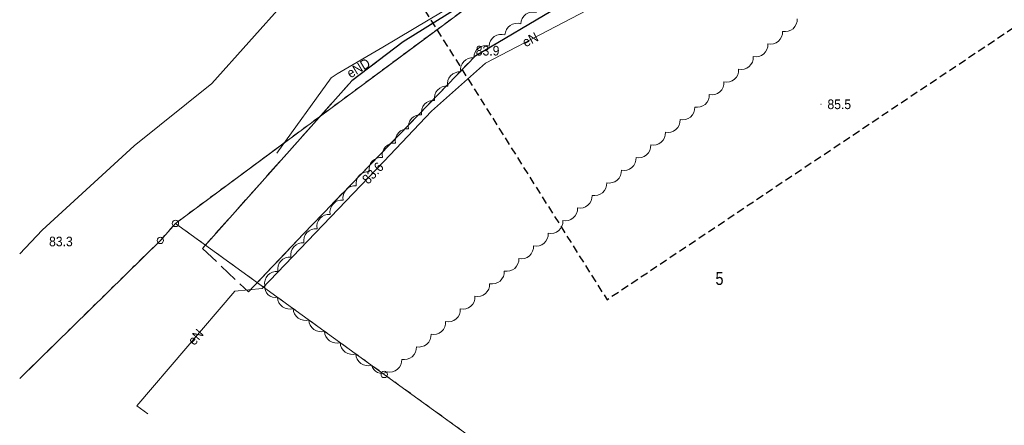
# Model space of a CAD drawing. Header units: metres. Extents: x 6540907 to 6541833, y 5893434 to 5894895.
# Tile 71 of 256: x 6540907 to 6540983, y 5894095 to 5894126. Entities that reach past the tile are written whole.
import ezdxf
from ezdxf.enums import TextEntityAlignment as Align

# ---------------------------------------------------------------- set-up
doc = ezdxf.new("R2010")
doc.units = ezdxf.units.M
doc.header["$MEASUREMENT"] = 0
for name, pattern in [('1.5_0.5', [2, 1.5, -0.5]), ('2', [0.9, 0.6, -0.3]), ('219-500', [0, 0]), ('egug-500', [1, 0.5, -0.5])]:
    doc.linetypes.add(name, pattern=pattern)
doc.layers.get('0').update_dxf_attribs({"color": 2, "linetype": 'CONTINUOUS', "lineweight": 5})
for name, color, linetype, lineweight in [('202-punkt graniczny', 251, 'CONTINUOUS', 9), ('211-numer działki ewidencyjnej', 156, 'CONTINUOUS', 9), ('218-kontur użytku gruntowego', 251, 'CONTINUOUS', 9), ('219-działka ewidencyjna', 152, 'CONTINUOUS', 18), ('jezdnia', 251, 'CONTINUOUS', 9), ('krawężnik', 251, 'CONTINUOUS', 9), ('pikieta naturalna', 251, 'CONTINUOUS', 9), ('pikieta naturalna-Atr2', 251, 'CONTINUOUS', 9), ('przewód elektroenergetyczny podziemny', 251, 'CONTINUOUS', 9), ('przewód elektroenergetyczny podziemny-Atr1', 251, 'CONTINUOUS', 9), ('rzędna', 251, 'CONTINUOUS', 9), ('rzędna-Atr2', 251, 'CONTINUOUS', 9), ('woda stojąca', 251, 'CONTINUOUS', 9), ('Zakres', 252, 'CONTINUOUS', 15)]:
    doc.layers.add(name, color=color, linetype=linetype, lineweight=lineweight)
doc.layers.add('z_i_masywy_grupy', color=7, linetype='CONTINUOUS', lineweight=13, true_color=0x7f926c)
doc.styles.get("Standard").update_dxf_attribs({"font": 'Arial', "width": 0.75})

# ---------------------------------------------------------------- blocks, each defined once
blk = doc.blocks.new('202')
at = {"color": 0, "linetype": 'Continuous', "lineweight": 0}
blk.add_circle((0, 0), 0.25, dxfattribs=at)
blk = doc.blocks.new('PW01')
at = {"linetype": 'Continuous', "lineweight": 13}
h = blk.add_hatch(color=0, dxfattribs=at)
edge = h.paths.add_edge_path()
edge.add_arc((0, 0), 0.045, 0, 360)

msp = doc.modelspace()

# ---------------------------------------------------------------- linework, layer by layer
at = {"layer": '218-kontur użytku gruntowego', "linetype": 'egug-500', "lineweight": 18, "flags": 128}
for points in [[(6540986.55, 5894160.228), (6540919.14, 5894110.278)], [(6540919.14, 5894110.278), (6540986.55, 5894160.228)], [(6540917.97, 5894108.958), (6540919.14, 5894110.278)], [(6540919.14, 5894110.278), (6540935.34, 5894098.558)], [(6540907.06, 5894098.238), (6540917.97, 5894108.958)], [(6540935.34, 5894098.558), (6540968.75, 5894074.378)]]:
    msp.add_lwpolyline(points, dxfattribs=at)
at = {"layer": '219-działka ewidencyjna', "linetype": '219-500', "lineweight": 18, "flags": 128}
for points in [[(6540986.55, 5894160.228), (6540919.14, 5894110.278)], [(6540919.14, 5894110.278), (6540917.97, 5894108.958)], [(6540919.14, 5894110.278), (6540935.34, 5894098.558)], [(6540917.97, 5894108.958), (6540907.06, 5894098.238)], [(6540968.75, 5894074.378), (6540935.34, 5894098.558)]]:
    msp.add_lwpolyline(points, dxfattribs=at)
at = {"layer": 'jezdnia', "linetype": '1.5_0.5', "lineweight": 18, "flags": 128}
msp.add_lwpolyline([(6540921.23, 5894108.338), (6540924.81, 5894104.958), (6540929.08, 5894109.478), (6540942.44, 5894123.308), (6540948.83, 5894127.078), (6540957.35, 5894132.048), (6540959.24, 5894133.098), (6540967.4, 5894137.838), (6540969.59, 5894139.138), (6540972.14, 5894140.538), (6540973.93, 5894141.538), (6540977.19, 5894143.428), (6540983.03, 5894147.318), (6540987.16, 5894150.868), (6540988.5, 5894152.208), (6540993.97, 5894157.658), (6540998.31, 5894162.568), (6541001.31, 5894166.758), (6541002.44, 5894168.378), (6541003.89, 5894170.388), (6541005.24, 5894171.608), (6541007.68, 5894172.528), (6541010.72, 5894172.898), (6541014.25, 5894172.258), (6541018.77, 5894170.458), (6541020.68, 5894172.438), (6541015.79, 5894177.148), (6541014.35, 5894179.378), (6541014.44, 5894181.898), (6541015.79, 5894183.468), (6541031.2, 5894193.128), (6541029.11, 5894195.978), (6541014.27, 5894187.548), (6541013.09, 5894187.658), (6541012.73, 5894188.688), (6541014.9, 5894195.438), (6541015.56, 5894197.168), (6541016.28, 5894198.878), (6541018.17, 5894202.358), (6541014.81, 5894204.068), (6541010.45, 5894193.678), (6541005.96, 5894182.498), (6541002.87, 5894176.248), (6540997.93, 5894168.668), (6540994.91, 5894164.648), (6540988.4, 5894157.578), (6540982.23, 5894151.808), (6540975.63, 5894147.188), (6540966.12, 5894141.668), (6540958.27, 5894137.338), (6540948.75, 5894131.828), (6540936.8, 5894124.378), (6540932.82, 5894121.338)], close=True, dxfattribs=at)
at = {"layer": 'krawężnik', "linetype": 'Continuous', "lineweight": 25, "flags": 128}
for points in [[(6540924.81, 5894104.958), (6540929.08, 5894109.478), (6540942.44, 5894123.308), (6540948.83, 5894127.078), (6540957.35, 5894132.048), (6540959.24, 5894133.098), (6540967.4, 5894137.838), (6540969.59, 5894139.138), (6540972.14, 5894140.538), (6540973.93, 5894141.538), (6540977.19, 5894143.428), (6540983.03, 5894147.318), (6540987.16, 5894150.868), (6540988.5, 5894152.208), (6540993.97, 5894157.658), (6540998.31, 5894162.568), (6541001.31, 5894166.758), (6541002.44, 5894168.378), (6541003.89, 5894170.388), (6541005.24, 5894171.608), (6541007.68, 5894172.528), (6541010.72, 5894172.898), (6541014.25, 5894172.258), (6541018.77, 5894170.458)], [(6540948.75, 5894131.828), (6540936.8, 5894124.378), (6540932.82, 5894121.338), (6540921.23, 5894108.338)]]:
    msp.add_lwpolyline(points, dxfattribs=at)
at = {"layer": 'przewód elektroenergetyczny podziemny', "linetype": 'Continuous', "lineweight": 18, "flags": 128}
for points in [[(6540927.02, 5894115.738), (6540931.21, 5894121.578), (6540931.69, 5894121.878), (6540935.23, 5894123.948), (6540949.3, 5894132.378)], [(6540916.99, 5894095.508), (6540916.14, 5894096.118), (6540923.76, 5894105.018), (6540925.86, 5894105.218), (6540935.31, 5894115.078), (6540939.01, 5894118.978), (6540943.19, 5894122.728), (6540954.1, 5894128.438), (6540953.59, 5894129.358)]]:
    msp.add_lwpolyline(points, dxfattribs=at)
at = {"layer": 'woda stojąca', "linetype": 'Continuous', "lineweight": 18, "flags": 128}
msp.add_lwpolyline([(6540907.06, 5894107.925), (6540908.8, 5894109.748), (6540915.93, 5894116.298), (6540921.96, 5894121.128), (6540933.44, 5894133.998), (6540944.84, 5894142.188), (6540956.32, 5894151.188), (6540968.69, 5894161.598), (6540976.33, 5894167.588), (6540989.91, 5894183.128), (6540994.84, 5894190.958), (6541002.18, 5894205.438), (6541014.56, 5894211.938), (6541020.38, 5894215.608), (6541022.69, 5894220.518), (6541025.77, 5894221.548), (6541033.93, 5894226.228), (6541046.31, 5894234.428), (6541063.19, 5894246.088), (6541068.21, 5894250.668)], dxfattribs=at)
at = {"layer": 'z_i_masywy_grupy', "linetype": 'Continuous'}
msp.add_lwpolyline([(6540947.157, 5894126.636, 0.5), (6540945.931, 5894125.771, 0.5), (6540944.706, 5894124.906, 0.5), (6540943.48, 5894124.042, 0.5), (6540942.287, 5894123.14, 0.5), (6540941.273, 5894122.034, 0.5), (6540940.26, 5894120.928, 0.5), (6540939.247, 5894119.822, 0.5), (6540938.233, 5894118.716, 0.5), (6540937.22, 5894117.61, 0.5), (6540936.207, 5894116.505, 0.5), (6540935.193, 5894115.399, 0.5), (6540934.18, 5894114.293, 0.5), (6540933.167, 5894113.187, 0.5), (6540932.153, 5894112.081, 0.5), (6540931.14, 5894110.975, 0.5), (6540930.127, 5894109.869, 0.5), (6540929.113, 5894108.763, 0.5), (6540928.1, 5894107.657, 0.5), (6540927.087, 5894106.551, 0.5), (6540926.073, 5894105.445, 0.5), (6540927.066, 5894104.543, 0.5), (6540928.282, 5894103.664, 0.5), (6540929.497, 5894102.785, 0.5), (6540930.712, 5894101.905, 0.5), (6540931.928, 5894101.026, 0.5), (6540933.143, 5894100.147, 0.5), (6540934.358, 5894099.268, 0.5), (6540935.558, 5894098.746, 0.5), (6540936.695, 5894099.725, 0.5), (6540937.831, 5894100.704, 0.5), (6540938.967, 5894101.683, 0.5), (6540940.103, 5894102.663, 0.5), (6540941.24, 5894103.642, 0.5), (6540942.376, 5894104.621, 0.5), (6540943.512, 5894105.6, 0.5), (6540944.648, 5894106.58, 0.5), (6540945.785, 5894107.559, 0.5), (6540946.921, 5894108.538, 0.5), (6540948.057, 5894109.517, 0.5), (6540949.194, 5894110.497, 0.5), (6540950.33, 5894111.476, 0.5), (6540951.466, 5894112.455, 0.5), (6540952.602, 5894113.434, 0.5), (6540953.739, 5894114.413, 0.5), (6540954.875, 5894115.393, 0.5), (6540956.011, 5894116.372, 0.5), (6540957.147, 5894117.351, 0.5), (6540958.284, 5894118.33, 0.5), (6540959.42, 5894119.31, 0.5), (6540960.556, 5894120.289, 0.5), (6540961.692, 5894121.268, 0.5), (6540962.829, 5894122.247, 0.5), (6540963.965, 5894123.227, 0.5), (6540965.101, 5894124.206, 0.5), (6540966.238, 5894125.185, 0.5), (6540967.374, 5894126.164, 0.5)], format="xyb", dxfattribs=at)
at = {"layer": 'Zakres', "linetype": '2', "lineweight": 25, "flags": 128}
msp.add_lwpolyline([(6540930.81, 5894138.998), (6540952.62, 5894104.358), (6541020.61, 5894149.898), (6541060.25, 5894156.888), (6541133.37, 5894078.638), (6541132.66, 5893993.648), (6541235.67, 5894032.198), (6541230.54, 5894073.888), (6541183.33, 5894098.858), (6541196.93, 5894167.598), (6541212.33, 5894173.368), (6541232.27, 5894180.688), (6541273.87, 5894169.588), (6541300.52, 5894171.388), (6541358.25, 5894159.198), (6541525.85, 5894067.408), (6541649.47, 5894053.448), (6541682.61, 5894090.486)], dxfattribs=at)

# ---------------------------------------------------------------- block references
at = {"layer": '202-punkt graniczny', "linetype": 'Continuous', "lineweight": 18}
for p in [(6540919.14, 5894110.278), (6540917.97, 5894108.958), (6540935.34, 5894098.558)]:
    msp.add_blockref('202', p, dxfattribs=at)
at = {"layer": 'pikieta naturalna', "linetype": 'Continuous', "lineweight": 13}
for p in [(6540942.44, 5894123.308), (6540969.22, 5894119.528), (6540908.8, 5894109.748)]:
    msp.add_blockref('PW01', p, dxfattribs=at)
at = {"layer": 'rzędna', "linetype": 'Continuous', "lineweight": 18}
msp.add_blockref('PW01', (6540935.31, 5894115.078), dxfattribs=at)

# ---------------------------------------------------------------- texts
at = {"layer": '211-numer działki ewidencyjnej', "linetype": 'Continuous', "lineweight": 18, "width": 0.79}
msp.add_text('5', height=1, dxfattribs=at).set_placement((6540961.04, 5894106.498), align=Align.TOP_LEFT)
at = {"layer": 'pikieta naturalna-Atr2', "width": 0.9}
for s, p in [('83.9', (6540942.44, 5894123.308)), ('85.5', (6540969.72, 5894119.148)), ('83.3', (6540909.34, 5894108.498))]:
    msp.add_text(s, height=0.75, dxfattribs=at).set_placement(p)
at = {"layer": 'przewód elektroenergetyczny podziemny-Atr1', "width": 0.9}
for s, rotation, p in [('eN', 27.626, (6540946.13, 5894124.268)), ('eND', 31.203, (6540932.53, 5894121.848)), ('eN', 49.43, (6540920.32, 5894100.998))]:
    msp.add_text(s, height=0.75, rotation=rotation, dxfattribs=at).set_placement(p, align=Align.MIDDLE_LEFT)
at = {"layer": 'rzędna-Atr2', "width": 0.9}
msp.add_text('83.6', height=0.75, rotation=46.216, dxfattribs=at).set_placement((6540933.82, 5894113.528), align=Align.MIDDLE_LEFT)

doc.saveas('drawing.dxf')
